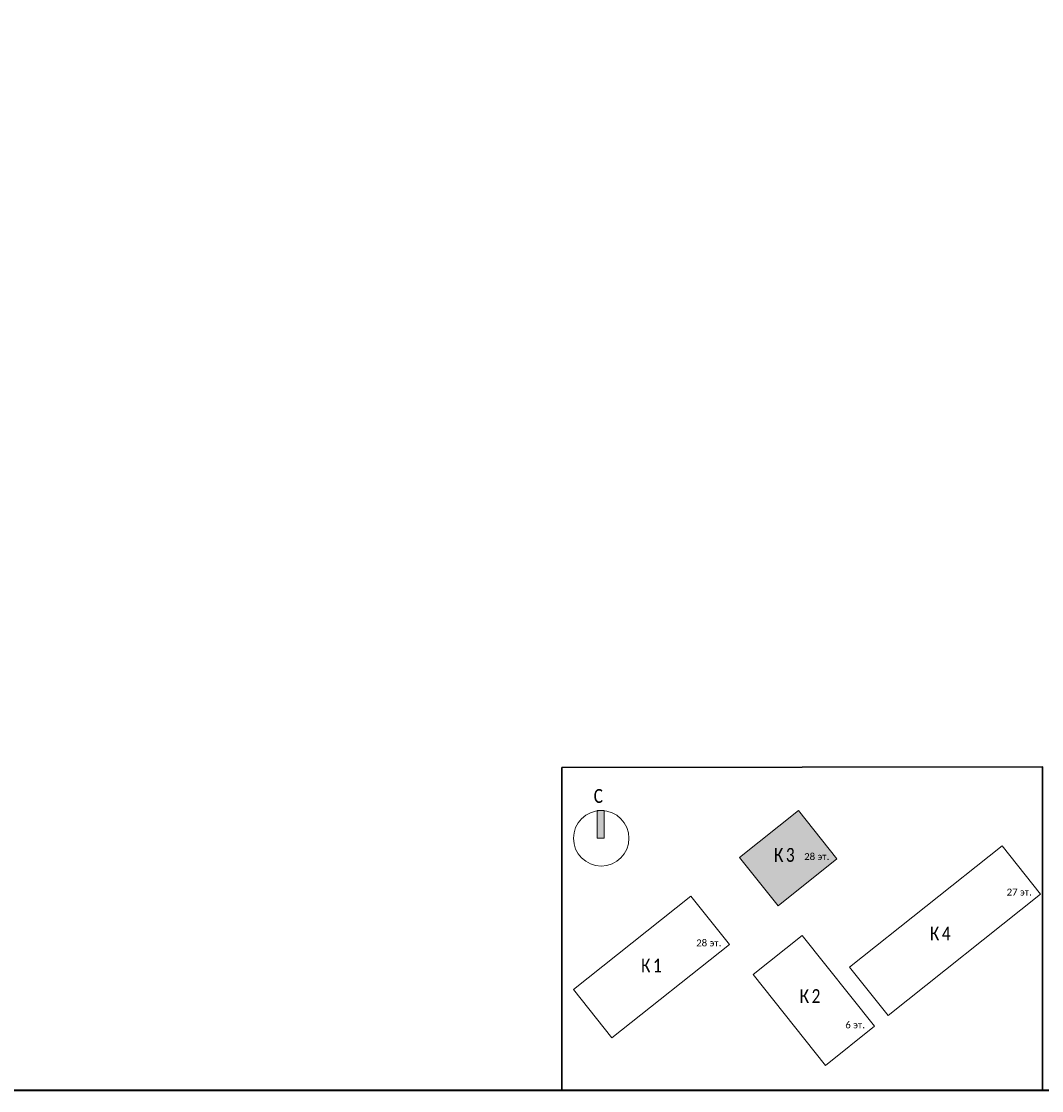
# Model space of a CAD drawing. Header units: millimetres. Extents: x -195178 to 1761886, y 140622 to 301105.
# Tile 18 of 131: x 13405 to 31785, y 224794 to 244065. Entities that reach past the tile are written whole.
import ezdxf

# ---------------------------------------------------------------- set-up
doc = ezdxf.new("R2010")
doc.units = ezdxf.units.MM
doc.layers.get('Defpoints').update_dxf_attribs({"color": 252})
doc.layers.add('0_S_Grey_01', color=9, linetype='Continuous', lineweight=5, true_color=0x808080)
doc.layers.add('Рамка', color=7, linetype='Continuous', lineweight=18)
doc.layers.add('Типовые аннотации', color=252, linetype='Continuous', lineweight=5)
doc.layers.add('формат', color=250, linetype='Continuous')
doc.styles.add('Arial', font='arial.ttf', dxfattribs={"width": 0.9, "height": 699.9999999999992})
doc.styles.add('Calibri Light_10', font='calibril.ttf', dxfattribs={"height": 1})
doc.styles.add('Calibri Light_9', font='isocpeur.ttf', dxfattribs={"width": 0.8, "height": 2})

# ---------------------------------------------------------------- blocks, each defined once
blk = doc.blocks.new('*U29')
at = {"lineweight": 40}
blk.add_lwpolyline([(-574, 5.000000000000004), (-4.999999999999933, 5.000000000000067), (-4.999999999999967, 415.0000000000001), (-574.0000000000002, 415.0000000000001)], close=True, dxfattribs=at)
at = {"style": 'Arial', "width": 0.9, "flags": 8}
blk.add_attdef('FORMAT', (-36.87188609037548, 1.257088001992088), '', height=2.8, dxfattribs=at)
blk = doc.blocks.new('0_AS_SLK8_BUG_2000 - 0_AS_SLK8_BUG_2000-4765957-Надземная часть_ Корпус 3_ План 1 этажа на отм_-1_640')
at = {"layer": 'Типовые аннотации'}
blk.add_hatch(color=256, dxfattribs=at).paths.add_polyline_path([(-64.89341031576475, 34.73339586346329), (-65.89341031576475, 34.73339586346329), (-65.89341031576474, 38.73339586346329), (-64.89341031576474, 38.73339586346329)])
at = {"layer": 'Типовые аннотации', "true_color": 0xc0c0c0}
blk.add_hatch(color=9, dxfattribs=at).paths.add_polyline_path([(-31.32252260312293, 31.77071233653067), (-39.81073791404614, 25.012554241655), (-45.35429616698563, 31.97523776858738), (-36.8660808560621, 38.73339586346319)])
at = {"layer": '0_S_Grey_01'}
for p, q in [((-36.8660808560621, 38.73339586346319), (-45.35429616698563, 31.97523776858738)), ((-31.32252260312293, 31.77071233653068), (-36.8660808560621, 38.73339586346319)), ((-7.517170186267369, 33.65954697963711), (-29.50047435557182, 16.15685182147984)), ((-1.973611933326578, 26.69686345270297), (-7.517170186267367, 33.65954697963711)), ((-45.35429616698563, 31.97523776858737), (-39.81073791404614, 25.012554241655)), ((-39.81073791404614, 25.012554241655), (-31.32252260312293, 31.77071233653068)), ((-52.35609507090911, 26.40053658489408), (-69.29341031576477, 12.91536332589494)), ((-46.8125368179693, 19.4378530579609), (-52.35609507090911, 26.40053658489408)), ((-23.95691610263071, 9.194168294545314), (-1.973611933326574, 26.69686345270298)), ((-36.33025549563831, 20.72135777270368), (-43.4102876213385, 15.08436876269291)), ((-25.91272608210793, 7.636989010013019), (-36.33025549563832, 20.72135777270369)), ((-63.7498520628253, 5.952679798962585), (-46.8125368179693, 19.4378530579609)), ((-29.50047435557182, 16.15685182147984), (-23.95691610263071, 9.194168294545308)), ((-43.4102876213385, 15.08436876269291), (-32.99275820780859, 2.000000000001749)), ((-69.29341031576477, 12.91536332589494), (-63.7498520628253, 5.952679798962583)), ((-32.9927582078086, 2.000000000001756), (-25.91272608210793, 7.63698901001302))]:
    blk.add_line(p, q, dxfattribs=at)
at = {"layer": 'Типовые аннотации'}
for p, q in [((-64.89341031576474, 38.73339586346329), (-65.89341031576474, 38.73339586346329)), ((-65.89341031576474, 38.73339586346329), (-65.89341031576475, 34.73339586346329)), ((-64.89341031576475, 34.73339586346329), (-64.89341031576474, 38.73339586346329)), ((-36.8660808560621, 38.73339586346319), (-45.35429616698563, 31.97523776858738)), ((-31.32252260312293, 31.77071233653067), (-36.8660808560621, 38.73339586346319)), ((-65.89341031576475, 34.73339586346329), (-64.89341031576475, 34.73339586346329)), ((-45.35429616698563, 31.97523776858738), (-39.81073791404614, 25.012554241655)), ((-39.81073791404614, 25.012554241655), (-31.32252260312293, 31.77071233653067))]:
    blk.add_line(p, q, dxfattribs=at)
blk.add_circle((-65.29341031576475, 34.73339586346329), 3.999999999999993, dxfattribs=at)
at = {"layer": 'Типовые аннотации', "attachment_point": 1}
for s, insert, char_height, width, style in [('\\fCalibri Light|b0|i0|c204|p34|;C', (-66.37824129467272, 41.84007573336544), 2, 2.0843875, 'Calibri Light_9'), ('\\fCalibri Light|b0|i0|c204|p34|;К', (-40.39984909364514, 33.33828071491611), 2, 2.0843875, 'Calibri Light_9'), ('\\fCalibri Light|b0|i0|c204|p34|;3', (-38.68005742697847, 33.33828071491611), 2, 1.92405, 'Calibri Light_9'), ('28 ', (-36.04619677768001, 32.60764187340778), 1, 2.32489375, 'Calibri Light_10'), ('эт', (-34.12796761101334, 32.60764187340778), 1, 1.603375, 'Calibri Light_10'), ('\\fCalibri Light|b0|i0|c204|p34|;.', (-32.80505094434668, 32.60764187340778), 1, 0.4810124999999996, 'Calibri Light_10')]:
    blk.add_mtext(s, dxfattribs=dict(at, insert=insert, char_height=char_height, width=width, style=style))
at = {"layer": 'Типовые аннотации', "color": 8, "true_color": 0x808080, "attachment_point": 1}
for s, insert, char_height, width, style in [('\\fCalibri Light|b0|i0|c204|p34|;К', (-40.39984909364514, 33.33828071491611), 2, 2.0843875, 'Calibri Light_9'), ('\\fCalibri Light|b0|i0|c204|p34|;3', (-38.68005742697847, 33.33828071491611), 2, 1.92405, 'Calibri Light_9'), ('28 ', (-36.04619677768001, 32.60764187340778), 1, 2.32489375, 'Calibri Light_10'), ('эт', (-34.12796761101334, 32.60764187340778), 1, 1.603375, 'Calibri Light_10'), ('\\fCalibri Light|b0|i0|c204|p34|;.', (-32.80505094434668, 32.60764187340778), 1, 0.4810124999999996, 'Calibri Light_10'), ('27 ', (-6.864468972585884, 27.4772806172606), 1, 2.32489375, 'Calibri Light_10'), ('эт', (-4.946239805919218, 27.4772806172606), 1, 1.603375, 'Calibri Light_10'), ('\\fCalibri Light|b0|i0|c204|p34|;.', (-3.623323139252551, 27.4772806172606), 1, 0.4810124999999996, 'Calibri Light_10'), ('\\fCalibri Light|b0|i0|c204|p34|;К', (-17.92569001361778, 22.00657472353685), 2, 2.0843875, 'Calibri Light_9'), ('\\fCalibri Light|b0|i0|c204|p34|;4', (-16.20589834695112, 22.00657472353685), 2, 1.92405, 'Calibri Light_9'), ('28 ', (-51.60674181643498, 20.15287817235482), 1, 2.32489375, 'Calibri Light_10'), ('эт', (-49.68851264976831, 20.15287817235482), 1, 1.603375, 'Calibri Light_10'), ('\\fCalibri Light|b0|i0|c204|p34|;.', (-48.36559598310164, 20.15287817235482), 1, 0.4810124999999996, 'Calibri Light_10'), ('\\fCalibri Light|b0|i0|c204|p34|;К', (-59.55569245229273, 17.38921328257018), 2, 2.0843875, 'Calibri Light_9'), ('\\fCalibri Light|b0|i0|c204|p34|;1', (-57.83590078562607, 17.38921328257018), 2, 1.92405, 'Calibri Light_9'), ('\\fCalibri Light|b0|i0|c204|p34|;К', (-36.69054182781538, 12.9809562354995), 2, 2.0843875, 'Calibri Light_9'), ('\\fCalibri Light|b0|i0|c204|p34|;2', (-34.97075016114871, 12.9809562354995), 2, 1.92405, 'Calibri Light_9'), ('6 ', (-30.11289359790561, 8.335616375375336), 1, 1.36286875, 'Calibri Light_10'), ('эт', (-28.98841443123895, 8.335616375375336), 1, 1.603375, 'Calibri Light_10'), ('\\fCalibri Light|b0|i0|c204|p34|;.', (-27.66549776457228, 8.335616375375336), 1, 0.4810125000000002, 'Calibri Light_10')]:
    blk.add_mtext(s, dxfattribs=dict(at, insert=insert, char_height=char_height, width=width, style=style))

msp = doc.modelspace()

# ---------------------------------------------------------------- linework, layer by layer
at = {"layer": 'Defpoints', "color": 3, "lineweight": 30}
msp.add_lwpolyline([(23140.74968659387, 230615.784122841), (31803.74968659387, 230626.784122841), (31803.74968659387, 224804.784122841), (23140.74968659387, 224793.784122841)], close=True, dxfattribs=at)
at = {"layer": 'Рамка'}
msp.add_lwpolyline([(-6596.250313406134, 224804.784122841), (50303.74968659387, 224804.784122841), (50303.74968659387, 265804.784122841), (-6596.250313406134, 265804.784122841)], close=True, dxfattribs=at)

# ---------------------------------------------------------------- block references
at = {"layer": 'Типовые аннотации', "xscale": 125, "yscale": 125, "zscale": 125}
msp.add_blockref('0_AS_SLK8_BUG_2000 - 0_AS_SLK8_BUG_2000-4765957-Надземная часть_ Корпус 3_ План 1 этажа на отм_-1_640', (32013.2296522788, 224999.3601261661), dxfattribs=at)
at = {"layer": 'формат', "xscale": 100, "yscale": 100, "zscale": 100}
msp.add_blockref('*U29', (50803.74968659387, 224304.784122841), dxfattribs=at)

doc.saveas('drawing.dxf')
